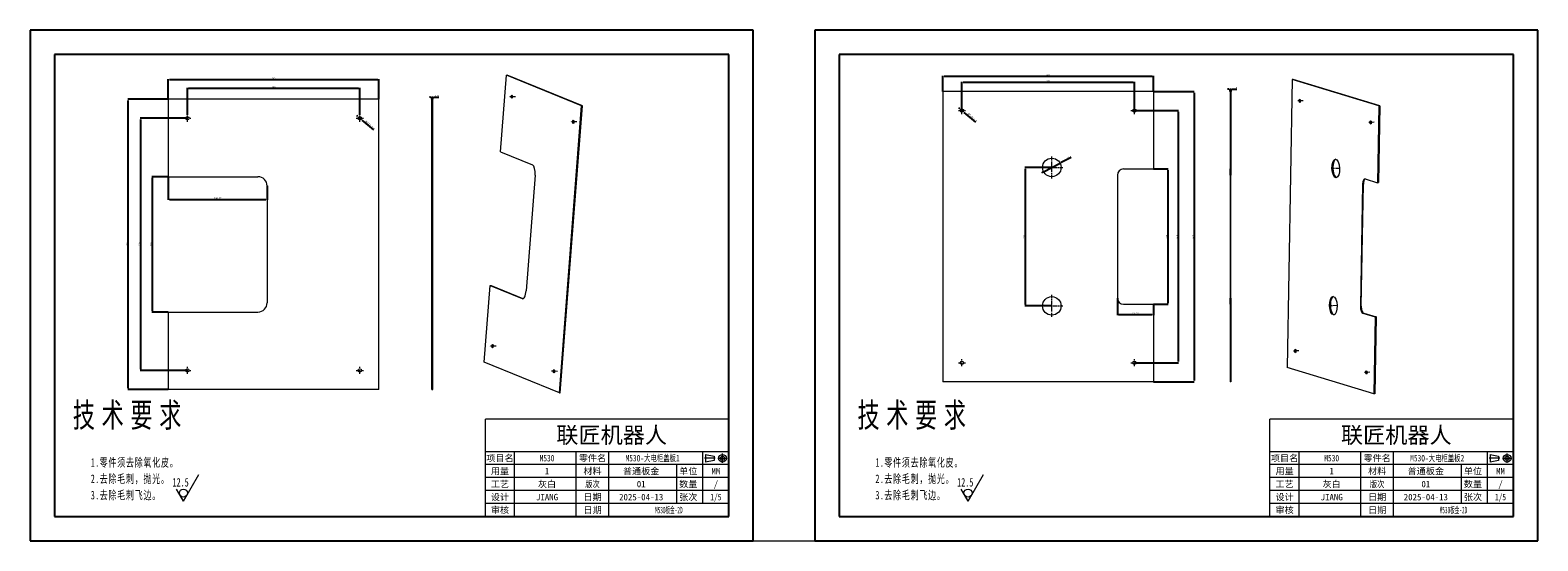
# Model space of a CAD drawing. Header units: millimetres. Extents: x 7284 to 21933, y -3393 to -31.
# Tile 57 of 57: x 19485 to 21933, y -3393 to -2563. Entities that reach past the tile are written whole.
import ezdxf
from ezdxf.enums import TextEntityAlignment as Align

# ---------------------------------------------------------------- set-up
doc = ezdxf.new("R2010")
doc.units = ezdxf.units.MM
doc.set_wipeout_variables(frame=1)
doc.header["$PDSIZE"] = -1
doc.linetypes.add('CENTER', pattern=[10.16, 6.35, -1.27, 1.27, -1.27])
for name, color, linetype in [('1', 7, 'Continuous'), ('60', 7, 'Continuous'), ('细实线层', 7, 'Continuous')]:
    doc.layers.add(name, color=color, linetype=linetype)
for name, color, linetype, lineweight in [('dim', 84, 'Continuous', 9), ('fromat', 7, 'Continuous', 13), ('尺寸线层', 3, 'Continuous', 18), ('粗实线层', 7, 'Continuous', 25)]:
    doc.layers.add(name, color=color, linetype=linetype, lineweight=lineweight)
doc.styles.get("Standard").update_dxf_attribs({"font": 'SimSun.ttf'})
doc.styles.add('TitleStyle', font='SimSun.ttf', dxfattribs={"width": 0.667})
doc.styles.add('yx_tk_cn', font='SimSun.ttf')
doc.styles.add('标准', font='SimSun.ttf', dxfattribs={"width": 0.667})
doc.dimstyles.new('ISO-25', dxfattribs={"dimtxt": 2.5, "dimasz": 2.5, "dimexe": 1.25, "dimexo": 0.625, "dimtad": 1, "dimtxsty": 'Standard', "dimcen": 2.5, "dimadec": 0, "dimazin": 0, "dimtfac": 1, "dimtmove": 0, "dimatfit": 3, "dimfxl": 0, "dimarcsym": 0})

# ---------------------------------------------------------------- blocks, each defined once
blk = doc.blocks.new('$CAXA_FRAME_13B17AC1$')
at = {"layer": '粗实线层'}
for p, q in [((-138.5, 95), (-138.5, -95)), ((138.5, 95), (-138.5, 95)), ((138.5, -95), (138.5, 95)), ((-138.5, -95), (138.5, -95))]:
    blk.add_line(p, q, dxfattribs=at)
at = {"layer": '细实线层'}
for p, q in [((148.5, 105), (-148.5, 105)), ((-148.5, 105), (-148.5, -105)), ((148.5, -105), (148.5, 105)), ((-148.5, -105), (148.5, -105))]:
    blk.add_line(p, q, dxfattribs=at)
blk = doc.blocks.new('*X28')
at = {"layer": '尺寸线层', "color": 0, "linetype": 'Continuous'}
for q in [(9.53, 16.5), (-4.33, 7.5)]:
    blk.add_line((0, 0), q, dxfattribs=at)
blk.add_circle((0, 5), 2.5, dxfattribs=at)
at = {"layer": '尺寸线层', "color": 0, "style": '标准', "width": 0.667}
blk.add_text('12.5', height=5.25, dxfattribs=at).set_placement((3.28, 11.7), align=Align.MIDDLE_RIGHT)
blk = doc.blocks.new('*X29')
at = {"layer": '尺寸线层', "color": 0, "linetype": 'Continuous', "lineweight": -2, "width": 144.4293, "line_spacing_factor": 1.15057}
for s, insert, char_height, attachment_point, style in [('\\T1.3;技术要求', (24.39, 0), 15, 2, 'TitleStyle'), ('{\\T1.1;1.零件须去除氧化皮。\\P2.去除毛刺，抛光。\\P3.去除毛刺飞边。\\P}', (0, -34.16), 5.25, 1, '标准')]:
    blk.add_mtext(s, dxfattribs=dict(at, insert=insert, char_height=char_height, attachment_point=attachment_point, style=style))
blk = doc.blocks.new('A')
at = {"layer": 'fromat'}
blk.add_line((75, 30), (0, 30), dxfattribs=at)
blk = doc.blocks.new('aa')
at = {"layer": 'fromat'}
for p, q in [((0, 0), (0, 30)), ((75, 0), (75, 30)), ((75, 20), (0, 20)), ((9, 0), (9, 20)), ((28, 0), (28, 20)), ((38, 0), (38, 20)), ((67, 4), (67, 20)), ((67.81, 19.15), (67.81, 16.8)), ((67.81, 19.15), (70.43, 18.63)), ((70.43, 18.63), (70.43, 17.33)), ((75, 16), (0, 16)), ((59, 4), (59, 16)), ((70.43, 17.33), (67.81, 16.8)), ((75, 12), (0, 12)), ((75, 8), (0, 8)), ((0, 0), (0, 4)), ((75, 4), (0, 4)), ((75, 0), (0, 0))]:
    blk.add_line(p, q, dxfattribs=at)
at = {"layer": 'fromat', "color": 1, "linetype": 'CENTER', "ltscale": 0.9}
for p, q in [((73.04, 16.54), (73.04, 19.42)), ((71.6, 17.98), (74.48, 17.98))]:
    blk.add_line(p, q, dxfattribs=at)
at = {"layer": 'fromat', "color": 1, "linetype": 'CENTER', "ltscale": 1.016}
blk.add_line((70.75, 17.98), (67.48, 17.98), dxfattribs=at)
at = {"layer": 'fromat'}
for radius in [1.18, 0.653]:
    blk.add_circle((73.04, 17.98), radius, dxfattribs=at)
at = {"layer": 'dim'}
blk.add_blockref('A', (0, 0), dxfattribs=at)
at = {"layer": 'fromat', "style": 'yx_tk_cn'}
for s, height, p in [('联匠机器人', 5, (38.91, 25.14)), ('项目名', 2, (4.5, 18)), ('零件名', 2, (33, 18)), ('用量', 2, (4.5, 14)), ('材料', 2, (33, 14)), ('单位', 2, (62.5, 14)), ('工艺', 2, (4.5, 10)), ('数量', 2, (62.5, 10)), ('设计', 2, (4.5, 6)), ('日期', 2, (33, 6)), ('张次', 2, (62.5, 6)), ('审核', 2, (4.5, 2)), ('日期', 2, (33.03, 2.01))]:
    blk.add_text(s, height=height, dxfattribs=at).set_placement(p, align=Align.MIDDLE_CENTER)
at = {"layer": 'fromat', "color": 30, "style": 'yx_tk_cn'}
blk.add_text('MM', height=2, dxfattribs=at).set_placement((71, 14), align=Align.MIDDLE_CENTER)
at = {"layer": 'fromat', "style": 'yx_tk_cn', "width": 0.8}
blk.add_text('版次', height=2, dxfattribs=at).set_placement((33, 10), align=Align.MIDDLE_CENTER)
at = {"layer": 'fromat', "color": 30, "style": 'yx_tk_cn'}
for tag, width, p in [('ASSEMBLAGE', 0.7, (19, 18)), ('1X2X3', 0.7, (51.5, 18)), ('1/5', 0.7, (71, 6)), ('D:\\AA.DWG', 0.5, (66.87, 2))]:
    blk.add_attdef(tag, text='', height=2, dxfattribs=dict(at, width=width)).set_placement(p, align=Align.MIDDLE_CENTER)
for tag, p in [('2008000', (19, 14)), ('718', (48, 14)), ('5/1000', (19, 10)), ('A0001', (48, 10)), ('3', (71, 10)), ('YANXIU', (19, 6)), ('2008-07-10', (48, 6))]:
    blk.add_attdef(tag, text='', height=2, dxfattribs=at).set_placement(p, align=Align.MIDDLE_CENTER)
blk = doc.blocks.new('*D66')
at = {"layer": 'Defpoints', "color": 0}
for p in [(20020.1, -2657.6), (19740.1, -2700.7), (20020.1, -2700.7)]:
    blk.add_point(p, dxfattribs=at)
at = {"layer": 'dim', "color": 0, "linetype": 'Continuous', "lineweight": -2}
for p, q in [((19740.1, -2700.7), (19740.1, -2657.1)), ((19742.1, -2657.6), (20018.1, -2657.6)), ((20020.1, -2700.7), (20020.1, -2657.1))]:
    blk.add_line(p, q, dxfattribs=at)
at = {"layer": 'dim', "color": 0}
for points in [[(19742.1, -2657.3), (19742.1, -2657.9), (19740.1, -2657.6)], [(20018.1, -2657.3), (20018.1, -2657.9), (20020.1, -2657.6)]]:
    blk.add_solid(points, dxfattribs=at)
at = {"layer": 'dim', "color": 0, "insert": (19880.1, -2655.8), "char_height": 2.5, "attachment_point": 5}
blk.add_mtext('280', dxfattribs=at)
blk = doc.blocks.new('*D67')
at = {"layer": 'Defpoints', "color": 0}
for p in [(20051.1, -2643.5), (19709.1, -2675.4), (20051.1, -2675.4)]:
    blk.add_point(p, dxfattribs=at)
at = {"layer": 'dim', "color": 0, "linetype": 'Continuous', "lineweight": -2}
for p, q in [((19709.1, -2675.4), (19709.1, -2643)), ((19711.1, -2643.5), (20049.1, -2643.5)), ((20051.1, -2675.4), (20051.1, -2643))]:
    blk.add_line(p, q, dxfattribs=at)
at = {"layer": 'dim', "color": 0}
for points in [[(19711.1, -2643.2), (19711.1, -2643.9), (19709.1, -2643.5)], [(20049.1, -2643.2), (20049.1, -2643.9), (20051.1, -2643.5)]]:
    blk.add_solid(points, dxfattribs=at)
at = {"layer": 'dim', "color": 0, "insert": (19880.1, -2641.8), "char_height": 2.5, "attachment_point": 5}
blk.add_mtext('342', dxfattribs=at)
blk = doc.blocks.new('*D68')
at = {"layer": 'Defpoints', "color": 0}
for p in [(19709.1, -2801.4), (19682.9, -3021.4), (19709.1, -3021.4)]:
    blk.add_point(p, dxfattribs=at)
at = {"layer": 'dim', "color": 0, "linetype": 'Continuous', "lineweight": -2}
for p, q in [((19709.1, -2801.4), (19682.4, -2801.4)), ((19682.9, -2803.4), (19682.9, -3019.4)), ((19709.1, -3021.4), (19682.4, -3021.4))]:
    blk.add_line(p, q, dxfattribs=at)
at = {"layer": 'dim', "color": 0}
for points in [[(19682.6, -2803.4), (19683.3, -2803.4), (19682.9, -2801.4)], [(19682.6, -3019.4), (19683.3, -3019.4), (19682.9, -3021.4)]]:
    blk.add_solid(points, dxfattribs=at)
at = {"layer": 'dim', "color": 0, "insert": (19681.2, -2911.4), "char_height": 2.5, "attachment_point": 5, "rotation": 90}
blk.add_mtext('220', dxfattribs=at)
blk = doc.blocks.new('*D69')
at = {"layer": 'Defpoints', "color": 0}
for p in [(19740.1, -2706.4), (19664, -3116.4), (19740.1, -3116.4)]:
    blk.add_point(p, dxfattribs=at)
at = {"layer": 'dim', "color": 0, "linetype": 'Continuous', "lineweight": -2}
for p, q in [((19740.1, -2706.4), (19663.5, -2706.4)), ((19664, -2708.4), (19664, -3114.4)), ((19740.1, -3116.4), (19663.5, -3116.4))]:
    blk.add_line(p, q, dxfattribs=at)
at = {"layer": 'dim', "color": 0}
for points in [[(19663.7, -2708.4), (19664.4, -2708.4), (19664, -2706.4)], [(19663.7, -3114.4), (19664.4, -3114.4), (19664, -3116.4)]]:
    blk.add_solid(points, dxfattribs=at)
at = {"layer": 'dim', "color": 0, "insert": (19662.3, -2911.4), "char_height": 2.5, "attachment_point": 5, "rotation": 90}
blk.add_mtext('410', dxfattribs=at)
blk = doc.blocks.new('*D70')
at = {"layer": 'Defpoints', "color": 0}
for p in [(19644, -2675.4), (19709.1, -2675.4), (19709.1, -3147.4)]:
    blk.add_point(p, dxfattribs=at)
at = {"layer": 'dim', "color": 0, "linetype": 'Continuous', "lineweight": -2}
for p, q in [((19709.1, -2675.4), (19643.5, -2675.4)), ((19644, -3145.4), (19644, -2677.4)), ((19709.1, -3147.4), (19643.5, -3147.4))]:
    blk.add_line(p, q, dxfattribs=at)
at = {"layer": 'dim', "color": 0}
for points in [[(19643.6, -2677.4), (19644.3, -2677.4), (19644, -2675.4)], [(19643.6, -3145.4), (19644.3, -3145.4), (19644, -3147.4)]]:
    blk.add_solid(points, dxfattribs=at)
at = {"layer": 'dim', "color": 0, "insert": (19642.2, -2911.4), "char_height": 2.5, "attachment_point": 5, "rotation": 90}
blk.add_mtext('472', dxfattribs=at)
blk = doc.blocks.new('*D71')
at = {"layer": 'Defpoints', "color": 0}
for p in [(19709.1, -2801.4), (19869.5, -2816.4), (19869.5, -2838.6)]:
    blk.add_point(p, dxfattribs=at)
at = {"layer": 'dim', "color": 0, "linetype": 'Continuous', "lineweight": -2}
for p, q in [((19709.1, -2801.4), (19709.1, -2839.1)), ((19711.1, -2838.6), (19867.5, -2838.6)), ((19869.5, -2816.4), (19869.5, -2839.1))]:
    blk.add_line(p, q, dxfattribs=at)
at = {"layer": 'dim', "color": 0}
for points in [[(19711.1, -2838.2), (19711.1, -2838.9), (19709.1, -2838.6)], [(19867.5, -2838.2), (19867.5, -2838.9), (19869.5, -2838.6)]]:
    blk.add_solid(points, dxfattribs=at)
at = {"layer": 'dim', "color": 0, "insert": (19789.3, -2836.6), "char_height": 2.5, "attachment_point": 5}
blk.add_mtext('160,37', dxfattribs=at)
blk = doc.blocks.new('*D72')
at = {"layer": 'Defpoints', "color": 0}
for p in [(20137, -2675.4), (20138.5, -2672.3), (20138.5, -2675.4)]:
    blk.add_point(p, dxfattribs=at)
at = {"layer": 'dim', "color": 0, "linetype": 'Continuous', "lineweight": -2}
for p, q in [((20135, -2672.3), (20133, -2672.3)), ((20137, -2675.4), (20137, -2671.8)), ((20137, -2672.3), (20138.5, -2672.3)), ((20138.5, -2675.4), (20138.5, -2671.8)), ((20140.5, -2672.3), (20148.2, -2672.3))]:
    blk.add_line(p, q, dxfattribs=at)
at = {"layer": 'dim', "color": 0}
for points in [[(20135, -2672), (20135, -2672.7), (20137, -2672.3)], [(20140.5, -2672), (20140.5, -2672.7), (20138.5, -2672.3)]]:
    blk.add_solid(points, dxfattribs=at)
at = {"layer": 'dim', "color": 0, "insert": (20145.3, -2670.4), "char_height": 2.5, "attachment_point": 5}
blk.add_mtext('1,5', dxfattribs=at)
blk = doc.blocks.new('*D55')
at = {"layer": 'Defpoints', "color": 0}
for p in [(21278, -2647.9), (20998, -2693.9), (21278, -2693.9)]:
    blk.add_point(p, dxfattribs=at)
at = {"layer": 'dim', "color": 0, "linetype": 'Continuous', "lineweight": -2}
for p, q in [((20998, -2693.9), (20998, -2647.4)), ((21000, -2647.9), (21276, -2647.9)), ((21278, -2693.9), (21278, -2647.4))]:
    blk.add_line(p, q, dxfattribs=at)
at = {"layer": 'dim', "color": 0}
for points in [[(21000, -2647.5), (21000, -2648.2), (20998, -2647.9)], [(21276, -2647.5), (21276, -2648.2), (21278, -2647.9)]]:
    blk.add_solid(points, dxfattribs=at)
at = {"layer": 'dim', "color": 0, "insert": (21138, -2646.1), "char_height": 2.5, "attachment_point": 5}
blk.add_mtext('280', dxfattribs=at)
blk = doc.blocks.new('*D56')
at = {"layer": 'Defpoints', "color": 0}
for p in [(21309, -2638.1), (20967, -2662.9), (21309, -2662.9)]:
    blk.add_point(p, dxfattribs=at)
at = {"layer": 'dim', "color": 0, "linetype": 'Continuous', "lineweight": -2}
for p, q in [((20967, -2662.9), (20967, -2637.6)), ((20969, -2638.1), (21307, -2638.1)), ((21309, -2662.9), (21309, -2637.6))]:
    blk.add_line(p, q, dxfattribs=at)
at = {"layer": 'dim', "color": 0}
for points in [[(20969, -2637.8), (20969, -2638.4), (20967, -2638.1)], [(21307, -2637.8), (21307, -2638.4), (21309, -2638.1)]]:
    blk.add_solid(points, dxfattribs=at)
at = {"layer": 'dim', "color": 0, "insert": (21138, -2636.3), "char_height": 2.5, "attachment_point": 5}
blk.add_mtext('342', dxfattribs=at)
blk = doc.blocks.new('*D57')
at = {"layer": 'Defpoints', "color": 0}
for p in [(21309, -2788.9), (21309, -3008.9), (21332.4, -3008.9)]:
    blk.add_point(p, dxfattribs=at)
at = {"layer": 'dim', "color": 0, "linetype": 'Continuous', "lineweight": -2}
for p, q in [((21309, -2788.9), (21332.9, -2788.9)), ((21332.4, -2790.9), (21332.4, -3006.9)), ((21309, -3008.9), (21332.9, -3008.9))]:
    blk.add_line(p, q, dxfattribs=at)
at = {"layer": 'dim', "color": 0}
for points in [[(21332.1, -2790.9), (21332.7, -2790.9), (21332.4, -2788.9)], [(21332.1, -3006.9), (21332.7, -3006.9), (21332.4, -3008.9)]]:
    blk.add_solid(points, dxfattribs=at)
at = {"layer": 'dim', "color": 0, "insert": (21330.6, -2898.9), "char_height": 2.5, "attachment_point": 5, "rotation": 90}
blk.add_mtext('220', dxfattribs=at)
blk = doc.blocks.new('*D58')
at = {"layer": 'Defpoints', "color": 0}
for p in [(21309, -2662.9), (21309, -3134.9), (21374.8, -3134.9)]:
    blk.add_point(p, dxfattribs=at)
at = {"layer": 'dim', "color": 0, "linetype": 'Continuous', "lineweight": -2}
for p, q in [((21309, -2662.9), (21375.3, -2662.9)), ((21374.8, -2664.9), (21374.8, -3132.9)), ((21309, -3134.9), (21375.3, -3134.9))]:
    blk.add_line(p, q, dxfattribs=at)
at = {"layer": 'dim', "color": 0}
for points in [[(21374.5, -2664.9), (21375.2, -2664.9), (21374.8, -2662.9)], [(21374.5, -3132.9), (21375.2, -3132.9), (21374.8, -3134.9)]]:
    blk.add_solid(points, dxfattribs=at)
at = {"layer": 'dim', "color": 0, "insert": (21373.1, -2898.9), "char_height": 2.5, "attachment_point": 5, "rotation": 90}
blk.add_mtext('472', dxfattribs=at)
blk = doc.blocks.new('*D59')
at = {"layer": 'Defpoints', "color": 0}
for p in [(21278, -2693.9), (21278, -3103.9), (21348.9, -3103.9)]:
    blk.add_point(p, dxfattribs=at)
at = {"layer": 'dim', "color": 0, "linetype": 'Continuous', "lineweight": -2}
for p, q in [((21278, -2693.9), (21349.4, -2693.9)), ((21348.9, -2695.9), (21348.9, -3101.9)), ((21278, -3103.9), (21349.4, -3103.9))]:
    blk.add_line(p, q, dxfattribs=at)
at = {"layer": 'dim', "color": 0}
for points in [[(21348.6, -2695.9), (21349.2, -2695.9), (21348.9, -2693.9)], [(21348.6, -3101.9), (21349.2, -3101.9), (21348.9, -3103.9)]]:
    blk.add_solid(points, dxfattribs=at)
at = {"layer": 'dim', "color": 0, "insert": (21347.1, -2898.9), "char_height": 2.5, "attachment_point": 5, "rotation": 90}
blk.add_mtext('410', dxfattribs=at)
blk = doc.blocks.new('*D60')
at = {"layer": 'Defpoints', "color": 0}
for p in [(21143.9, -2786.4), (21100.6, -3011.4), (21143.9, -3011.4)]:
    blk.add_point(p, dxfattribs=at)
at = {"layer": 'dim', "color": 0, "linetype": 'Continuous', "lineweight": -2}
for p, q in [((21143.9, -2786.4), (21100.1, -2786.4)), ((21100.6, -2788.4), (21100.6, -3009.4)), ((21143.9, -3011.4), (21100.1, -3011.4))]:
    blk.add_line(p, q, dxfattribs=at)
at = {"layer": 'dim', "color": 0}
for points in [[(21100.3, -2788.4), (21100.9, -2788.4), (21100.6, -2786.4)], [(21100.3, -3009.4), (21100.9, -3009.4), (21100.6, -3011.4)]]:
    blk.add_solid(points, dxfattribs=at)
at = {"layer": 'dim', "color": 0, "insert": (21098.9, -2898.9), "char_height": 2.5, "attachment_point": 5, "rotation": 90}
blk.add_mtext('225', dxfattribs=at)
blk = doc.blocks.new('*D61')
at = {"layer": 'Defpoints', "color": 0}
for p in [(21157.2, -2779.5), (21130.6, -2793.3)]:
    blk.add_point(p, dxfattribs=at)
at = {"layer": 'dim', "color": 0, "linetype": 'Continuous', "lineweight": -2}
for p, q in [((21130.6, -2793.3), (21157.2, -2779.5)), ((21175.1, -2770.3), (21159, -2778.6)), ((21128.8, -2794.2), (21127, -2795.1))]:
    blk.add_line(p, q, dxfattribs=at)
at = {"layer": 'dim', "color": 0}
for points in [[(21158.8, -2778.3), (21159.2, -2778.9), (21157.2, -2779.5)], [(21128.6, -2793.9), (21128.9, -2794.5), (21130.6, -2793.3)]]:
    blk.add_solid(points, dxfattribs=at)
at = {"layer": 'dim', "color": 0, "insert": (21171.4, -2770.3), "char_height": 2.5, "attachment_point": 5, "rotation": 27.2968}
blk.add_mtext('∅30', dxfattribs=at)
blk = doc.blocks.new('*D62')
at = {"layer": 'Defpoints', "color": 0}
for p in [(21250.4, -2998.9), (21309, -3008.9), (21250.4, -3025.9)]:
    blk.add_point(p, dxfattribs=at)
at = {"layer": 'dim', "color": 0, "linetype": 'Continuous', "lineweight": -2}
for p, q in [((21250.4, -2998.9), (21250.4, -3026.4)), ((21309, -3008.9), (21309, -3026.4)), ((21307, -3025.9), (21252.4, -3025.9))]:
    blk.add_line(p, q, dxfattribs=at)
at = {"layer": 'dim', "color": 0}
for points in [[(21252.4, -3025.6), (21252.4, -3026.3), (21250.4, -3025.9)], [(21307, -3025.6), (21307, -3026.3), (21309, -3025.9)]]:
    blk.add_solid(points, dxfattribs=at)
at = {"layer": 'dim', "color": 0, "insert": (21279.7, -3024), "char_height": 2.5, "attachment_point": 5}
blk.add_mtext('58,63', dxfattribs=at)
blk = doc.blocks.new('*D63')
at = {"layer": 'Defpoints', "color": 0}
for p in [(20995.9, -2692.1), (21000.1, -2695.7)]:
    blk.add_point(p, dxfattribs=at)
at = {"layer": 'dim', "color": 0, "linetype": 'Continuous', "lineweight": -2}
for p, q in [((20994.4, -2690.9), (20992.9, -2689.6)), ((20995.9, -2692.1), (21000.1, -2695.7)), ((21020.5, -2712.8), (21001.6, -2697))]:
    blk.add_line(p, q, dxfattribs=at)
at = {"layer": 'dim', "color": 0}
for points in [[(20994.6, -2690.6), (20994.2, -2691.1), (20995.9, -2692.1)], [(21001.9, -2696.7), (21001.4, -2697.2), (21000.1, -2695.7)]]:
    blk.add_solid(points, dxfattribs=at)
at = {"layer": 'dim', "color": 0, "insert": (21014.4, -2704.9), "char_height": 2.5, "attachment_point": 5, "rotation": 319.8688}
blk.add_mtext('通孔%%C5.5-4 ', dxfattribs=at)
blk = doc.blocks.new('*D64')
at = {"layer": 'Defpoints', "color": 0}
for p in [(20018, -2704.6), (20022.2, -2708.2)]:
    blk.add_point(p, dxfattribs=at)
at = {"layer": 'dim', "color": 0, "linetype": 'Continuous', "lineweight": -2}
for p, q in [((20016.5, -2703.4), (20015, -2702.1)), ((20018, -2704.6), (20022.2, -2708.2)), ((20042.6, -2725.3), (20023.8, -2709.5))]:
    blk.add_line(p, q, dxfattribs=at)
at = {"layer": 'dim', "color": 0}
for points in [[(20016.7, -2703.1), (20016.3, -2703.6), (20018, -2704.6)], [(20024, -2709.2), (20023.5, -2709.7), (20022.2, -2708.2)]]:
    blk.add_solid(points, dxfattribs=at)
at = {"layer": 'dim', "color": 0, "insert": (20036.5, -2717.4), "char_height": 2.5, "attachment_point": 5, "rotation": 319.8688}
blk.add_mtext('通孔%%C5.5-4 ', dxfattribs=at)
blk = doc.blocks.new('*D65')
at = {"layer": 'Defpoints', "color": 0}
for p in [(21433.4, -2662.9), (21434.9, -2659.3), (21434.9, -2662.9)]:
    blk.add_point(p, dxfattribs=at)
at = {"layer": 'dim', "color": 0, "linetype": 'Continuous', "lineweight": -2}
for p, q in [((21431.4, -2659.3), (21429.4, -2659.3)), ((21433.4, -2662.9), (21433.4, -2658.8)), ((21433.4, -2659.3), (21434.9, -2659.3)), ((21434.9, -2662.9), (21434.9, -2658.8)), ((21436.9, -2659.3), (21444.6, -2659.3))]:
    blk.add_line(p, q, dxfattribs=at)
at = {"layer": 'dim', "color": 0}
for points in [[(21431.4, -2659), (21431.4, -2659.6), (21433.4, -2659.3)], [(21436.9, -2659), (21436.9, -2659.6), (21434.9, -2659.3)]]:
    blk.add_solid(points, dxfattribs=at)
at = {"layer": 'dim', "color": 0, "insert": (21441.7, -2657.3), "char_height": 2.5, "attachment_point": 5}
blk.add_mtext('1,5', dxfattribs=at)

msp = doc.modelspace()

# ---------------------------------------------------------------- linework, layer by layer
at = {"layer": '1', "color": 1, "linetype": 'CENTER', "lineweight": 13}
for p, q in [((20272.702, -2671.618), (20262.514, -2671.343)), ((20998.016, -2699.665), (20998.016, -2688.165)), ((21278.016, -2699.665), (21278.016, -2688.165)), ((21552.31, -2678.002), (21542.214, -2678.416)), ((19734.369, -2706.413), (19745.869, -2706.413)), ((19740.119, -2712.163), (19740.119, -2700.663)), ((20014.369, -2706.413), (20025.869, -2706.413)), ((20020.119, -2712.163), (20020.119, -2700.663)), ((20372.519, -2712.438), (20362.331, -2712.163)), ((20992.266, -2693.915), (21003.766, -2693.915)), ((21272.266, -2693.915), (21283.766, -2693.915)), ((21667.507, -2712.9), (21657.412, -2713.314)), ((21125.891, -2786.415), (21161.891, -2786.415)), ((21143.891, -2804.415), (21143.891, -2768.415)), ((21610.718, -2787.897), (21600.622, -2788.311)), ((21125.891, -3011.415), (21161.891, -3011.415)), ((21143.891, -3029.415), (21143.891, -2993.415)), ((21606.808, -3010.984), (21596.712, -3011.398)), ((20241.465, -3077.107), (20231.277, -3076.832)), ((21545.184, -3084.516), (21535.088, -3084.93)), ((20992.266, -3103.915), (21003.766, -3103.915)), ((20998.016, -3109.665), (20998.016, -3098.165)), ((21272.266, -3103.915), (21283.766, -3103.915)), ((21278.016, -3109.665), (21278.016, -3098.165)), ((19734.369, -3116.413), (19745.869, -3116.413)), ((19740.119, -3122.163), (19740.119, -3110.663)), ((20014.369, -3116.413), (20025.869, -3116.413)), ((20020.119, -3122.163), (20020.119, -3110.663)), ((20341.282, -3117.927), (20331.094, -3117.652)), ((21660.381, -3119.415), (21650.286, -3119.829))]:
    msp.add_line(p, q, dxfattribs=at)
at = {"layer": '60', "color": 7, "linetype": 'Continuous', "lineweight": 18}
for p, q in [((20248.62, -2760.897), (20258.22, -2636.284)), ((20258.22, -2636.284), (20259.617, -2636.321)), ((20380.14, -2686.142), (20258.22, -2636.284)), ((20381.537, -2686.18), (20259.617, -2636.321)), ((21534.364, -2643.637), (21526.16, -3111.624)), ((21535.73, -2643.581), (21534.364, -2643.637)), ((21675.069, -2686.262), (21534.364, -2643.637)), ((21676.436, -2686.206), (21535.73, -2643.581)), ((21309.016, -2662.915), (20967.016, -2662.915)), ((20967.016, -2662.915), (20967.016, -3134.915)), ((21309.016, -2662.915), (21309.016, -2788.915)), ((21434.854, -2662.915), (21433.354, -2662.915)), ((21433.354, -2662.915), (21433.354, -2788.915)), ((21434.854, -2662.915), (21434.854, -2788.915)), ((20051.119, -2675.413), (19709.119, -2675.413)), ((19709.119, -2801.413), (19709.119, -2675.413)), ((20051.119, -3147.413), (20051.119, -2675.413)), ((20136.982, -2675.413), (20138.482, -2675.413)), ((20136.982, -3147.413), (20136.982, -2675.413)), ((20138.482, -3147.413), (20138.482, -2675.413)), ((20344.179, -3152.949), (20380.14, -2686.142)), ((20345.576, -3152.987), (20381.537, -2686.18)), ((20380.14, -2686.142), (20381.537, -2686.18)), ((21675.069, -2686.262), (21672.879, -2811.191)), ((21676.436, -2686.206), (21674.246, -2811.135)), ((21676.436, -2686.206), (21675.069, -2686.262)), ((20248.62, -2760.897), (20300.445, -2782.091)), ((21260.391, -2788.915), (21309.016, -2788.915)), ((21433.354, -2798.915), (21433.354, -2788.915)), ((21433.354, -2788.915), (21434.854, -2788.915)), ((21434.854, -2788.915), (21434.854, -2798.915)), ((19709.119, -2801.413), (19854.494, -2801.413)), ((20304.65, -2799.113), (20290.174, -2987.022)), ((21250.391, -2798.915), (21250.391, -2998.915)), ((21433.354, -2798.915), (21433.354, -2998.915)), ((21434.854, -2998.915), (21434.854, -2798.915)), ((21648.586, -2813.799), (21645.11, -3012.099)), ((21646.477, -3012.043), (21649.953, -2813.743)), ((21652.874, -2805.131), (21672.879, -2811.191)), ((21672.879, -2811.191), (21674.246, -2811.135)), ((19869.494, -2816.413), (19869.494, -3006.413)), ((20222.259, -3103.09), (20231.859, -2978.477)), ((20231.859, -2978.477), (20233.256, -2978.514)), ((20231.859, -2978.477), (20283.684, -2999.67)), ((20233.256, -2978.514), (20285.081, -2999.708)), ((21260.391, -3008.915), (21309.016, -3008.915)), ((21309.016, -3008.915), (21309.016, -3134.915)), ((21433.354, -3008.915), (21433.354, -2998.915)), ((21434.854, -3008.915), (21433.354, -3008.915)), ((21433.354, -3008.915), (21433.354, -3134.915)), ((21434.854, -2998.915), (21434.854, -3008.915)), ((21434.854, -3008.915), (21434.854, -3134.915)), ((19709.119, -3021.413), (19854.494, -3021.413)), ((19709.119, -3147.413), (19709.119, -3021.413)), ((21649.05, -3023.261), (21669.055, -3029.321)), ((21650.417, -3023.204), (21670.422, -3029.265)), ((21669.055, -3029.321), (21666.865, -3154.25)), ((21670.422, -3029.265), (21668.232, -3154.194)), ((21670.422, -3029.265), (21669.055, -3029.321)), ((20344.179, -3152.949), (20222.259, -3103.09)), ((21666.865, -3154.25), (21526.16, -3111.624)), ((20051.119, -3147.413), (19709.119, -3147.413)), ((20136.982, -3147.413), (20138.482, -3147.413)), ((20344.179, -3152.949), (20345.576, -3152.987)), ((21309.016, -3134.915), (20967.016, -3134.915)), ((21434.854, -3134.915), (21433.354, -3134.915)), ((21668.232, -3154.194), (21666.865, -3154.25))]:
    msp.add_line(p, q, dxfattribs=at)
at = {"layer": '60', "color": 7, "linetype": 'Continuous', "lineweight": 13}
msp.add_line((21648.77, -3021.857), (21647.404, -3021.913), dxfattribs=at)
at = {"layer": '60', "color": 7, "linetype": 'Continuous', "lineweight": 18}
for centre, radius in [((20998.016, -2693.915), 2.75), ((21278.016, -2693.915), 2.75), ((19740.119, -2706.413), 2.75), ((20020.119, -2706.413), 2.75), ((21143.891, -2786.415), 15), ((21143.891, -3011.415), 15), ((20998.016, -3103.915), 2.75), ((21278.016, -3103.915), 2.75), ((19740.119, -3116.413), 2.75), ((20020.119, -3116.413), 2.75)]:
    msp.add_circle(centre, radius, dxfattribs=at)
for centre, radius, start, end in [((21260.391, -2798.915), 10, 90, 180), ((19854.494, -2816.413), 15, 0, 90), ((19854.494, -3006.413), 15, 270, 0), ((21260.391, -2998.915), 10, 180, 270)]:
    msp.add_arc(centre, radius, start, end, dxfattribs=at)
for centre, major_axis, ratio in [((20266.909, -2671.462), (0.074, 2.749), 0.36367611), ((21546.579, -2678.237), (-0.113, 2.748), 0.41008796), ((20366.727, -2712.282), (0.074, 2.749), 0.36367611), ((21661.776, -2713.135), (-0.113, 2.748), 0.41008796), ((21604.987, -2788.132), (-0.614, 14.987), 0.41008796), ((21601.076, -3011.219), (-0.614, 14.987), 0.41008796), ((20235.672, -3076.951), (0.074, 2.749), 0.36367611), ((21539.453, -3084.751), (-0.113, 2.748), 0.41008796), ((20335.49, -3117.771), (0.074, 2.749), 0.36367611), ((21654.65, -3119.65), (-0.113, 2.748), 0.41008796)]:
    msp.add_ellipse(centre, major_axis=major_axis, ratio=ratio, dxfattribs=at)
for centre, major_axis, ratio, start_param, end_param in [((20268.306, -2671.499), (-0.074, -2.749), 0.36367611, 3.91492736, 5.50977675), ((21547.946, -2678.181), (0.113, -2.748), 0.41008796, 3.79327916, 5.63140517), ((20368.124, -2712.32), (-0.074, -2.749), 0.36367611, 3.91492736, 5.50977675), ((21663.143, -2713.079), (0.113, -2.748), 0.41008796, 3.79327916, 5.63140517), ((20299.302, -2796.926), (0.404, 14.995), 0.36367611, 4.57584016, 6.14663648), ((21606.354, -2788.076), (0.614, -14.987), 0.41008796, 4.57052893, 6.17175948), ((21606.354, -2788.076), (0.614, -14.987), 0.41008796, 3.25302353, 4.57052893), ((21652.7, -2815.046), (-0.41, 9.992), 0.41008796, 6.14132527, 7.71212159), ((21654.067, -2814.99), (0.41, -9.992), 0.41008796, 3.30809948, 4.57052894), ((20284.827, -2984.835), (0.404, 14.995), 0.36367611, 3.00504383, 4.57584016), ((21602.443, -3011.163), (-0.614, 14.987), 0.41008796, 1.42893627, 3.03016683), ((21602.443, -3011.163), (-0.614, 14.987), 0.41008796, 0.11143088, 1.42893627), ((21649.224, -3013.346), (-0.41, 9.992), 0.41008796, 1.42893629, 2.99973261), ((21650.591, -3013.289), (0.41, -9.992), 0.41008796, 4.57052894, 6.14132527), ((20237.069, -3076.988), (-0.074, -2.749), 0.36367611, 3.91492736, 5.50977675), ((21540.82, -3084.695), (0.113, -2.748), 0.41008796, 3.79327916, 5.63140517), ((20336.887, -3117.809), (-0.074, -2.749), 0.36367611, 3.91492736, 5.50977675), ((21656.017, -3119.594), (0.113, -2.748), 0.41008796, 3.79327916, 5.63140517)]:
    msp.add_ellipse(centre, major_axis=major_axis, ratio=ratio, start_param=start_param, end_param=end_param, dxfattribs=at)
at = {"layer": 'dim'}
msp.add_line((20658.95, -3393.441), (20758.95, -3393.441), dxfattribs=at)

# ---------------------------------------------------------------- block references
ref = msp.add_blockref('aa', (20223.953, -3353.904), dxfattribs=dict(at, xscale=5.272800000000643, yscale=5.272800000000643, zscale=5.272800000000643))
ref.add_attrib('3', '/', dxfattribs={"layer": 'fromat', "color": 30, "height": 10.546, "style": 'yx_tk_cn'}).set_placement((20598.322, -3301.176), align=Align.MIDDLE_CENTER)
ref.add_attrib('A0001', '01', dxfattribs={"layer": 'fromat', "color": 30, "height": 10.5456, "style": 'yx_tk_cn'}).set_placement((20477.047, -3301.176), align=Align.MIDDLE_CENTER)
ref.add_attrib('ASSEMBLAGE', 'M530', dxfattribs={"layer": 'fromat', "color": 30, "height": 10.5456, "style": 'yx_tk_cn', "width": 0.7}).set_placement((20324.136, -3258.994), align=Align.MIDDLE_CENTER)
ref.add_attrib('1X2X3', 'M530-大电柜盖板1', dxfattribs={"layer": 'fromat', "color": 30, "height": 10.5456, "style": 'yx_tk_cn', "width": 0.7}).set_placement((20495.502, -3258.994), align=Align.MIDDLE_CENTER)
ref.add_attrib('D:\\AA.DWG', 'M530板金-2D', dxfattribs={"layer": 'fromat', "color": 30, "height": 10.5456, "style": 'yx_tk_cn', "width": 0.5}).set_placement((20521.866, -3343.359), align=Align.MIDDLE_CENTER)
ref.add_attrib('718', '普通板金', dxfattribs={"layer": 'fromat', "color": 30, "height": 10.5456, "style": 'yx_tk_cn'}).set_placement((20477.047, -3280.085), align=Align.MIDDLE_CENTER)
ref.add_attrib('1/5', '1/5', dxfattribs={"layer": 'fromat', "color": 30, "height": 10.5456, "style": 'yx_tk_cn', "width": 0.7}).set_placement((20598.322, -3322.268), align=Align.MIDDLE_CENTER)
ref.add_attrib('2008-07-10', '2025-04-13', dxfattribs={"layer": 'fromat', "color": 30, "height": 10.5456, "style": 'yx_tk_cn'}).set_placement((20477.047, -3322.268), align=Align.MIDDLE_CENTER)
ref.add_attrib('5/1000', '灰白', dxfattribs={"layer": 'fromat', "color": 30, "height": 10.5456, "style": 'yx_tk_cn'}).set_placement((20324.136, -3301.176), align=Align.MIDDLE_CENTER)
ref.add_attrib('YANXIU', 'JIANG', dxfattribs={"layer": 'fromat', "color": 30, "height": 10.5456, "style": 'yx_tk_cn'}).set_placement((20324.136, -3322.268), align=Align.MIDDLE_CENTER)
ref.add_attrib('2008000', '1', dxfattribs={"layer": 'fromat', "color": 30, "height": 10.546, "style": 'yx_tk_cn'}).set_placement((20324.136, -3280.085), align=Align.MIDDLE_CENTER)
ref = msp.add_blockref('aa', (21498.191, -3353.904), dxfattribs=dict(at, xscale=5.272800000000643, yscale=5.272800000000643, zscale=5.272800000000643))
ref.add_attrib('3', '/', dxfattribs={"layer": 'fromat', "color": 30, "height": 10.546, "style": 'yx_tk_cn'}).set_placement((21872.56, -3301.176), align=Align.MIDDLE_CENTER)
ref.add_attrib('A0001', '01', dxfattribs={"layer": 'fromat', "color": 30, "height": 10.5456, "style": 'yx_tk_cn'}).set_placement((21751.286, -3301.176), align=Align.MIDDLE_CENTER)
ref.add_attrib('ASSEMBLAGE', 'M530', dxfattribs={"layer": 'fromat', "color": 30, "height": 10.5456, "style": 'yx_tk_cn', "width": 0.7}).set_placement((21598.374, -3258.994), align=Align.MIDDLE_CENTER)
ref.add_attrib('1X2X3', 'M530-大电柜盖板2', dxfattribs={"layer": 'fromat', "color": 30, "height": 10.5456, "style": 'yx_tk_cn', "width": 0.7}).set_placement((21769.74, -3258.994), align=Align.MIDDLE_CENTER)
ref.add_attrib('D:\\AA.DWG', 'M530板金-2D', dxfattribs={"layer": 'fromat', "color": 30, "height": 10.5456, "style": 'yx_tk_cn', "width": 0.5}).set_placement((21796.104, -3343.359), align=Align.MIDDLE_CENTER)
ref.add_attrib('718', '普通板金', dxfattribs={"layer": 'fromat', "color": 30, "height": 10.5456, "style": 'yx_tk_cn'}).set_placement((21751.286, -3280.085), align=Align.MIDDLE_CENTER)
ref.add_attrib('1/5', '1/5', dxfattribs={"layer": 'fromat', "color": 30, "height": 10.5456, "style": 'yx_tk_cn', "width": 0.7}).set_placement((21872.56, -3322.268), align=Align.MIDDLE_CENTER)
ref.add_attrib('2008-07-10', '2025-04-13', dxfattribs={"layer": 'fromat', "color": 30, "height": 10.5456, "style": 'yx_tk_cn'}).set_placement((21751.286, -3322.268), align=Align.MIDDLE_CENTER)
ref.add_attrib('5/1000', '灰白', dxfattribs={"layer": 'fromat', "color": 30, "height": 10.5456, "style": 'yx_tk_cn'}).set_placement((21598.374, -3301.176), align=Align.MIDDLE_CENTER)
ref.add_attrib('YANXIU', 'JIANG', dxfattribs={"layer": 'fromat', "color": 30, "height": 10.5456, "style": 'yx_tk_cn'}).set_placement((21598.374, -3322.268), align=Align.MIDDLE_CENTER)
ref.add_attrib('2008000', '1', dxfattribs={"layer": 'fromat', "color": 30, "height": 10.546, "style": 'yx_tk_cn'}).set_placement((21598.374, -3280.085), align=Align.MIDDLE_CENTER)
at = {"layer": '粗实线层', "xscale": 3.953664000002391, "yscale": 3.953663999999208, "zscale": 3.953664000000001}
for p in [(20071.831, -2978.306), (21346.069, -2978.306)]:
    msp.add_blockref('$CAXA_FRAME_13B17AC1$', p, dxfattribs=at)

# ---------------------------------------------------------------- dimensions: what is measured, and where the dimension line sits
at = {"layer": 'dim'}
for base, p1, p2, picture, middle in [((20051.119, -2643.547), (19709.119, -2675.413), (20051.119, -2675.413), '*D67', (19880.119, -2641.797)), ((21309.016, -2638.099), (20967.016, -2662.915), (21309.016, -2662.915), '*D56', (21138.016, -2636.349)), ((20020.119, -2657.594), (19740.119, -2700.663), (20020.119, -2700.663), '*D66', (19880.119, -2655.845)), ((20138.482, -2672.328), (20136.982, -2675.413), (20138.482, -2675.413), '*D72', (20145.349, -2670.369)), ((21278.016, -2647.879), (20998.016, -2693.915), (21278.016, -2693.915), '*D55', (21138.016, -2646.129)), ((21434.854, -2659.294), (21433.354, -2662.915), (21434.854, -2662.915), '*D65', (21441.721, -2657.335)), ((19869.4938, -2838.5548), (19709.1189, -2801.4135), (19869.4938, -2816.4135), '*D71', (19789.3063, -2836.5955)), ((21250.3912, -3025.9456), (21309.0163, -3008.9152), (21250.3912, -2998.9152), '*D62', (21279.7037, -3023.9864))]:
    dim = msp.add_linear_dim(base=base, p1=p1, p2=p2, dimstyle='ISO-25', override={"dimasz": 2, "dimexe": 0.49975, "dimexo": 0, "dimgap": 0.49975, "dimadec": 2, "dimazin": 2, "dimtzin": 0, "dimarcsym": 1}, dxfattribs=at)
    dim.commit()
    dim.dimension.update_dxf_attribs({"geometry": picture, "text_midpoint": middle})
for base, p1, p2, picture, middle in [((21374.839, -3134.915), (21309.016, -2662.915), (21309.016, -3134.915), '*D58', (21373.089, -2898.915)), ((19643.98, -2675.413), (19709.119, -3147.413), (19709.119, -2675.413), '*D70', (19642.23, -2911.413)), ((19664.024, -3116.413), (19740.119, -2706.413), (19740.119, -3116.413), '*D69', (19662.274, -2911.413)), ((21348.898, -3103.915), (21278.016, -2693.915), (21278.016, -3103.915), '*D59', (21347.148, -2898.915)), ((21100.61, -3011.415), (21143.891, -2786.415), (21143.891, -3011.415), '*D60', (21098.86, -2898.915)), ((21332.386, -3008.915), (21309.016, -2788.915), (21309.016, -3008.915), '*D57', (21330.636, -2898.915)), ((19682.918, -3021.413), (19709.119, -2801.413), (19709.119, -3021.413), '*D68', (19681.169, -2911.413))]:
    dim = msp.add_linear_dim(base=base, p1=p1, p2=p2, angle=90, dimstyle='ISO-25', override={"dimasz": 2, "dimexe": 0.49975, "dimexo": 0, "dimgap": 0.49975, "dimadec": 2, "dimazin": 2, "dimtzin": 0, "dimarcsym": 1}, dxfattribs=at)
    dim.commit()
    dim.dimension.update_dxf_attribs({"geometry": picture, "text_midpoint": middle})
for p1, p2, picture, middle in [((20995.914, -2692.143), (21000.119, -2695.688), '*D63', (21013.01, -2706.555)), ((20018.016, -2704.641), (20022.221, -2708.186), '*D64', (20035.112, -2719.053))]:
    dim = msp.add_diameter_dim_2p(p1=p1, p2=p2, text='通孔%%C5.5-4 ', dimstyle='ISO-25', override={"dimasz": 2, "dimexe": 0.49975, "dimexo": 0, "dimgap": 0.49975, "dimadec": 2, "dimazin": 2, "dimtzin": 0, "dimarcsym": 1}, dxfattribs=at)
    dim.commit()
    dim.dimension.update_dxf_attribs({"geometry": picture, "text_midpoint": middle, "dimtype": 163})
dim = msp.add_diameter_dim_2p(p1=(21130.562, -2793.294), p2=(21157.221, -2779.536), dimstyle='ISO-25', override={"dimasz": 2, "dimexe": 0.49975, "dimexo": 0, "dimgap": 0.49975, "dimadec": 2, "dimazin": 2, "dimtzin": 0, "dimarcsym": 1}, dxfattribs=at)
dim.commit()
dim.dimension.update_dxf_attribs({"geometry": '*D61', "text_midpoint": (21172.177, -2771.818), "dimtype": 163})

# ---------------------------------------------------------------- next in the draw order: wipeouts: each hides what was drawn before it
for points in [[(19739.317, -3319.109), (19739.073, -3319.499), (19738.803, -3319.871), (19738.507, -3320.223), (19738.188, -3320.554), (19737.846, -3320.862), (19737.483, -3321.145), (19737.102, -3321.402), (19736.704, -3321.632), (19736.29, -3321.834), (19735.864, -3322.006), (19735.427, -3322.148), (19734.98, -3322.26), (19734.527, -3322.339), (19734.07, -3322.387), (19733.61, -3322.404), (19733.151, -3322.387), (19732.693, -3322.339), (19732.24, -3322.26), (19731.794, -3322.148), (19731.357, -3322.006), (19730.93, -3321.834), (19730.517, -3321.632), (19730.118, -3321.402), (19729.737, -3321.145), (19729.375, -3320.862), (19729.033, -3320.554), (19728.713, -3320.223), (19728.418, -3319.871), (19728.147, -3319.499), (19727.904, -3319.109), (19727.904, -3319.109), (19733.61, -3328.993), (19733.61, -3328.993), (19739.317, -3319.109), (19739.317, -3319.109), (19739.374, -3319.009), (19739.428, -3318.908), (19739.482, -3318.806), (19739.533, -3318.703), (19739.582, -3318.599), (19739.63, -3318.494), (19739.676, -3318.389), (19739.72, -3318.283), (19739.762, -3318.176), (19739.802, -3318.068), (19739.841, -3317.959), (19739.877, -3317.85), (19739.912, -3317.741), (19739.944, -3317.63), (19739.975, -3317.52), (19740.004, -3317.408), (19740.031, -3317.296), (19740.056, -3317.184), (19740.079, -3317.071), (19740.1, -3316.958), (19740.119, -3316.845), (19740.136, -3316.731), (19740.151, -3316.617), (19740.164, -3316.503), (19740.175, -3316.388), (19740.184, -3316.274), (19740.191, -3316.159), (19740.196, -3316.044), (19740.199, -3315.929), (19740.2, -3315.814), (19740.2, -3315.814), (19740.151, -3315.011), (19740.004, -3314.22), (19739.762, -3313.453), (19739.428, -3312.721), (19739.008, -3312.035), (19738.507, -3311.405), (19737.933, -3310.841), (19737.295, -3310.351), (19736.602, -3309.943), (19735.864, -3309.622), (19735.093, -3309.394), (19734.299, -3309.261), (19733.495, -3309.226), (19732.693, -3309.289), (19731.905, -3309.449), (19731.142, -3309.704), (19730.416, -3310.051), (19729.737, -3310.483), (19729.116, -3310.995), (19728.563, -3311.578), (19728.084, -3312.225), (19727.688, -3312.925), (19727.38, -3313.669), (19727.165, -3314.444), (19727.046, -3315.24), (19727.025, -3316.044), (19727.102, -3316.845), (19727.276, -3317.63), (19727.545, -3318.389), (19727.904, -3319.109), (19727.904, -3319.109), (19733.61, -3328.993), (19733.61, -3328.993)], [(21013.555, -3319.109), (21013.311, -3319.499), (21013.041, -3319.871), (21012.745, -3320.223), (21012.426, -3320.554), (21012.084, -3320.862), (21011.722, -3321.145), (21011.34, -3321.402), (21010.942, -3321.632), (21010.529, -3321.834), (21010.102, -3322.006), (21009.665, -3322.148), (21009.219, -3322.26), (21008.766, -3322.339), (21008.308, -3322.387), (21007.849, -3322.404), (21007.389, -3322.387), (21006.931, -3322.339), (21006.478, -3322.26), (21006.032, -3322.148), (21005.595, -3322.006), (21005.168, -3321.834), (21004.755, -3321.632), (21004.357, -3321.402), (21003.975, -3321.145), (21003.613, -3320.862), (21003.271, -3320.554), (21002.952, -3320.223), (21002.656, -3319.871), (21002.386, -3319.499), (21002.142, -3319.109), (21002.142, -3319.109), (21007.849, -3328.993), (21007.849, -3328.993), (21013.555, -3319.109), (21013.555, -3319.109), (21013.612, -3319.009), (21013.667, -3318.908), (21013.72, -3318.806), (21013.771, -3318.703), (21013.821, -3318.599), (21013.868, -3318.494), (21013.914, -3318.389), (21013.958, -3318.283), (21014, -3318.176), (21014.041, -3318.068), (21014.079, -3317.959), (21014.115, -3317.85), (21014.15, -3317.741), (21014.183, -3317.63), (21014.213, -3317.52), (21014.242, -3317.408), (21014.269, -3317.296), (21014.294, -3317.184), (21014.317, -3317.071), (21014.338, -3316.958), (21014.357, -3316.845), (21014.374, -3316.731), (21014.389, -3316.617), (21014.402, -3316.503), (21014.413, -3316.388), (21014.422, -3316.274), (21014.429, -3316.159), (21014.434, -3316.044), (21014.437, -3315.929), (21014.438, -3315.814), (21014.438, -3315.814), (21014.389, -3315.011), (21014.242, -3314.22), (21014, -3313.453), (21013.667, -3312.721), (21013.246, -3312.035), (21012.745, -3311.405), (21012.172, -3310.841), (21011.533, -3310.351), (21010.84, -3309.943), (21010.102, -3309.622), (21009.331, -3309.394), (21008.537, -3309.261), (21007.734, -3309.226), (21006.931, -3309.289), (21006.143, -3309.449), (21005.38, -3309.704), (21004.654, -3310.051), (21003.975, -3310.483), (21003.355, -3310.995), (21002.801, -3311.578), (21002.322, -3312.225), (21001.926, -3312.925), (21001.618, -3313.669), (21001.403, -3314.444), (21001.284, -3315.24), (21001.263, -3316.044), (21001.34, -3316.845), (21001.514, -3317.63), (21001.783, -3318.389), (21002.142, -3319.109), (21002.142, -3319.109), (21007.849, -3328.993), (21007.849, -3328.993)]]:
    msp.add_wipeout(points).dxf.layer = '尺寸线层'

# ---------------------------------------------------------------- next in the draw order: block references
at = {"layer": '尺寸线层', "yscale": 2.635776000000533, "zscale": 2.635776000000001}
for name, p, xscale in [('*X29', (19583.187, -3169.025), 2.635775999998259), ('*X29', (20857.425, -3169.025), 2.63577599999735), ('*X28', (19733.61, -3328.993), 2.635775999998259), ('*X28', (21007.849, -3328.993), 2.63577599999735)]:
    msp.add_blockref(name, p, dxfattribs=dict(at, xscale=xscale))

doc.saveas('drawing.dxf')
